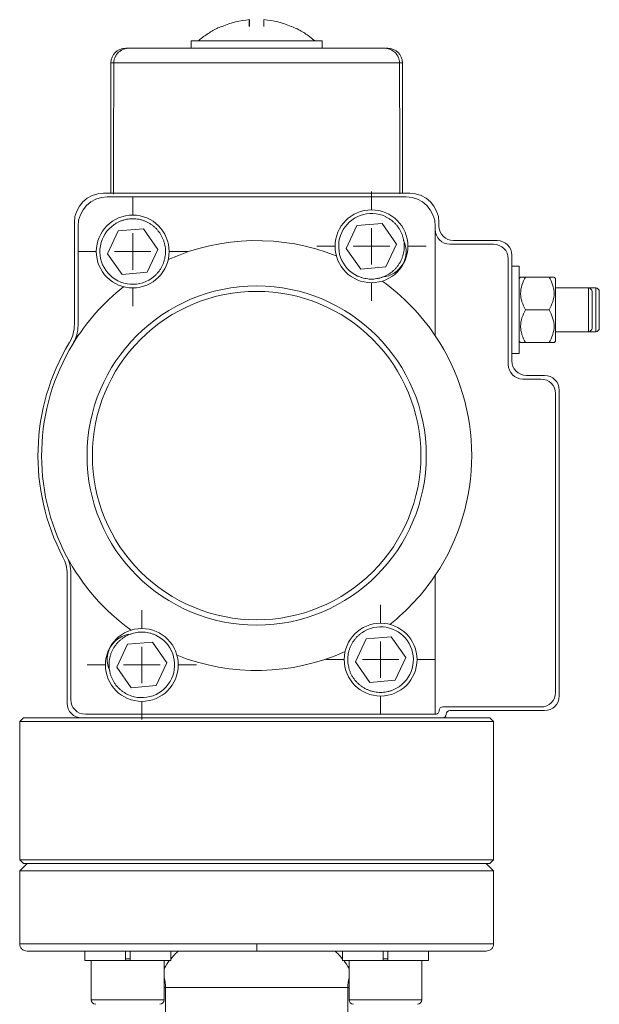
# Model space of a CAD drawing. Header units: millimetres. Extents: x 240 to 745, y 186 to 780.
# Tile 4 of 5: x 267 to 347, y 645 to 780. Entities that reach past the tile are written whole.
import ezdxf

# ---------------------------------------------------------------- set-up
doc = ezdxf.new("R2010")
doc.units = ezdxf.units.MM

# ---------------------------------------------------------------- blocks, each defined once
blk = doc.blocks.new('SW_CENTERMARKSYMBOL_0')
at = {"color": 0, "linetype": 'Continuous', "lineweight": 0}
for p, q in [((0, 5), (0, 7.5)), ((0, 0), (0, 2.5)), ((-5, 0), (-7.5, 0)), ((0, 0), (-2.5, 0)), ((0, 0), (0, -2.5)), ((0, 0), (2.5, 0)), ((5, 0), (7.5, 0)), ((0, -5), (0, -7.5))]:
    blk.add_line(p, q, dxfattribs=at)
blk = doc.blocks.new('SW_CENTERMARKSYMBOL_1')
at = {"color": 0, "linetype": 'Continuous', "lineweight": 0}
for p, q in [((0, 5), (0, 7.5)), ((0, 0), (0, 2.5)), ((-5, 0), (-7.5, 0)), ((0, 0), (-2.5, 0)), ((0, 0), (0, -2.5)), ((0, 0), (2.5, 0)), ((5, 0), (7.5, 0)), ((0, -5), (0, -7.5))]:
    blk.add_line(p, q, dxfattribs=at)
blk = doc.blocks.new('SW_CENTERMARKSYMBOL_2')
at = {"color": 0, "linetype": 'Continuous', "lineweight": 0}
for p, q in [((0, 5), (0, 7.5)), ((0, 0), (0, 2.5)), ((-5, 0), (-7.5, 0)), ((0, 0), (-2.5, 0)), ((0, 0), (0, -2.5)), ((0, 0), (2.5, 0)), ((5, 0), (7.5, 0)), ((0, -5), (0, -7.5))]:
    blk.add_line(p, q, dxfattribs=at)
blk = doc.blocks.new('SW_CENTERMARKSYMBOL_3')
at = {"color": 0, "linetype": 'Continuous', "lineweight": 0}
for p, q in [((0, 5), (0, 7.5)), ((0, 0), (0, 2.5)), ((-5, 0), (-7.5, 0)), ((0, 0), (-2.5, 0)), ((0, 0), (0, -2.5)), ((0, 0), (2.5, 0)), ((5, 0), (7.5, 0)), ((0, -5), (0, -7.5))]:
    blk.add_line(p, q, dxfattribs=at)

msp = doc.modelspace()

# ---------------------------------------------------------------- linework, layer by layer
at = {"color": 7, "linetype": 'Continuous', "lineweight": 15}
for p, q in [((298.64, 778.9), (298.64, 779.81)), ((298.65, 778.9), (298.65, 779.81)), ((300.65, 778.9), (300.65, 779.81)), ((294.92, 778.9), (294.88, 778.9)), ((290.65, 776.9), (290.65, 775.9)), ((299.65, 776.9), (290.65, 776.9)), ((308.65, 776.9), (299.65, 776.9)), ((308.65, 775.9), (308.65, 776.9)), ((279.65, 773.9), (279.65, 756)), ((280.05, 773.9), (319.24, 773.9)), ((319.65, 756), (319.65, 773.9)), ((320.65, 756), (278.65, 756)), ((279.15, 755.5), (320.15, 755.5)), ((274.65, 752), (274.65, 738.02)), ((275.15, 737.88), (275.15, 751.5)), ((311.94, 748.42), (313.41, 751.56)), ((313.41, 751.56), (316.86, 751.86)), ((316.86, 751.86), (318.85, 749.02)), ((324.15, 736.43), (324.15, 751.5)), ((324.65, 752), (324.65, 751.5)), ((279.2, 747.7), (280.66, 750.84)), ((280.66, 750.84), (284.11, 751.13)), ((284.11, 751.13), (286.1, 748.29)), ((318.85, 749.02), (317.38, 745.88)), ((326.15, 749), (332.15, 749)), ((332.65, 749.5), (326.65, 749.5)), ((281.18, 744.86), (279.2, 747.7)), ((286.1, 748.29), (284.63, 745.16)), ((313.93, 745.58), (311.94, 748.42)), ((334.65, 733), (334.65, 747.5)), ((317.38, 745.88), (313.93, 745.58)), ((334.15, 747), (334.15, 732.5)), ((335.65, 746), (334.65, 746)), ((335.65, 746), (335.65, 734)), ((284.63, 745.16), (281.18, 744.86)), ((335.85, 744.5), (335.65, 744.3)), ((336.54, 744.5), (339.75, 744.5)), ((340.65, 744.3), (340.45, 744.5)), ((340.65, 744.3), (340.65, 740)), ((345.15, 743), (340.65, 743)), ((346.15, 743), (345.15, 743)), ((339.75, 740), (336.54, 740)), ((340.65, 740), (340.65, 735.7)), ((340.65, 737), (345.15, 737)), ((345.15, 737), (346.15, 737)), ((335.65, 735.7), (335.85, 735.5)), ((336.54, 735.5), (339.75, 735.5)), ((340.45, 735.5), (340.65, 735.7)), ((334.65, 734), (335.65, 734)), ((339.15, 731), (336.65, 731)), ((336.15, 730.5), (338.65, 730.5)), ((340.65, 728.5), (340.65, 687.5)), ((341.15, 687), (341.15, 729)), ((273.65, 703.75), (273.65, 686)), ((274.15, 686.5), (274.15, 703.87)), ((324.15, 684.5), (324.15, 703.56)), ((313.2, 691.7), (314.66, 694.84)), ((314.66, 694.84), (318.11, 695.13)), ((318.11, 695.13), (320.1, 692.29)), ((280.45, 690.97), (281.91, 694.11)), ((281.91, 694.11), (285.36, 694.41)), ((285.36, 694.41), (287.35, 691.57)), ((320.1, 692.29), (318.63, 689.16)), ((282.43, 688.14), (280.45, 690.97)), ((287.35, 691.57), (285.88, 688.43)), ((315.18, 688.86), (313.2, 691.7)), ((318.63, 689.16), (315.18, 688.86)), ((285.88, 688.43), (282.43, 688.14)), ((338.65, 685.5), (325.17, 685.5)), ((267.65, 684), (267.15, 683.5)), ((267.65, 684), (275.65, 684)), ((275.65, 684), (325.15, 684)), ((324.15, 684.5), (276.15, 684.5)), ((324.19, 684.5), (324.15, 684.5)), ((325.15, 684), (331.65, 684)), ((326.15, 685), (339.15, 685)), ((332.15, 683.5), (331.65, 684)), ((267.15, 683.5), (267.15, 664.5)), ((299.65, 683.5), (267.15, 683.5)), ((332.15, 683.5), (299.65, 683.5)), ((332.15, 664.5), (332.15, 683.5)), ((267.15, 664.5), (267.65, 664)), ((267.15, 664.5), (299.65, 664.5)), ((268.15, 664), (267.15, 663)), ((299.65, 664), (267.65, 664)), ((299.65, 664.5), (332.15, 664.5)), ((331.65, 664), (299.65, 664)), ((332.15, 663), (331.15, 664)), ((331.65, 664), (332.15, 664.5)), ((267.15, 663), (267.15, 653)), ((332.15, 663), (267.15, 663)), ((332.15, 653), (332.15, 663)), ((276.07, 652), (276.07, 650.7)), ((281.64, 652), (276.07, 652)), ((281.64, 652), (281.64, 650.7)), ((282.29, 650.7), (282.29, 652)), ((287.87, 650.7), (287.87, 652)), ((311.42, 652), (311.42, 650.7)), ((317, 652), (317, 650.7)), ((317.65, 650.7), (317.65, 652)), ((323.22, 652), (317.65, 652)), ((323.22, 650.7), (323.22, 652)), ((281.64, 650.7), (276.07, 650.7)), ((276.97, 650.7), (276.97, 645.3)), ((282.29, 650.7), (281.64, 650.7)), ((287.87, 650.7), (282.29, 650.7)), ((286.97, 645.3), (286.97, 650.7)), ((317, 650.7), (311.42, 650.7)), ((312.32, 650.7), (312.32, 645.3)), ((317.65, 650.7), (317, 650.7)), ((323.22, 650.7), (317.65, 650.7)), ((322.32, 645.3), (322.32, 650.7)), ((287.15, 647), (312.15, 647)), ((287.15, 582), (287.15, 647)), ((312.15, 647), (312.15, 582))]:
    msp.add_line(p, q, dxfattribs=at)
at = {"color": 8, "linetype": 'Continuous', "lineweight": 15}
for p, q in [((280.05, 773.9), (279.65, 773.9)), ((319.65, 773.9), (319.24, 773.9)), ((345.15, 737), (345.15, 743)), ((346.15, 737), (346.15, 743)), ((299.65, 653), (267.15, 653)), ((299.65, 653), (332.15, 653)), ((281.64, 650.95), (282.29, 650.95)), ((317, 650.95), (317.65, 650.95)), ((286.97, 647), (287.15, 647)), ((312.15, 647), (312.32, 647)), ((276.97, 645.3), (281.97, 645.3)), ((281.97, 645.3), (286.97, 645.3)), ((312.32, 645.3), (317.32, 645.3)), ((317.32, 645.3), (322.32, 645.3))]:
    msp.add_line(p, q, dxfattribs=at)
at = {"color": 7, "linetype": 'Continuous', "lineweight": 15}
for centre, radius in [((282.65, 748), 5), ((315.4, 748.72), 5), ((299.65, 720), 23.27), ((283.9, 691.27), 5), ((316.65, 692), 5)]:
    msp.add_circle(centre, radius, dxfattribs=at)
for centre, radius, start, end in [((299.65, 767.73), 12.13, 94.7311, 112.9387), ((299.65, 767.73), 12.13, 67.0613, 85.2689), ((281.65, 773.9), 2, 90, 180), ((317.65, 773.9), 2, 0, 90), ((278.65, 752), 4, 90, 180), ((279.15, 751.5), 4, 90, 180), ((320.15, 751.5), 4, 0, 90), ((320.65, 752), 4, 0, 90), ((326.65, 751.5), 2, 180, 270), ((326.15, 751), 2, 180, 270), ((299.65, 720), 29.5, 68.2609, 114.2666), ((316.65, 748), 3.5, 274.5283, 25.4717), ((332.15, 747), 2, 0, 90), ((332.65, 747.5), 2, 0, 90), ((299.65, 720), 29.5, 128.2609, 148.7677), ((299.65, 720), 29.5, 33.849, 54.2666), ((345.15, 742.5), 0.5, 0, 90), ((346.15, 742.5), 0.5, 0, 90), ((269.65, 738.02), 5, 328.9973, 0), ((270.15, 737.88), 5, 328.7677, 0), ((299.65, 720), 29.5, 326.151, 33.849), ((345.15, 737.5), 0.5, 270, 0), ((346.15, 737.5), 0.5, 270, 0), ((299.65, 720), 30, 148.9973, 207.6604), ((299.65, 720), 29.5, 148.7677, 207.8642), ((336.15, 732.5), 2, 180, 270), ((336.65, 733), 2, 180, 270), ((339.15, 729), 2, 0, 90), ((338.65, 728.5), 2, 0, 90), ((268.65, 703.75), 5, 0, 27.6604), ((299.65, 720), 29.5, 207.8642, 234.2666), ((269.15, 703.87), 5, 0, 27.8642), ((299.65, 720), 29.5, 308.2609, 326.151), ((282.65, 692), 3.5, 94.5283, 205.4717), ((299.65, 720), 29.5, 248.2609, 294.2666), ((276.15, 686.5), 2, 180, 270), ((338.65, 687.5), 2, 270, 0), ((339.15, 687), 2, 270, 0), ((275.65, 686), 2, 180, 270), ((325.17, 685), 0.5, 90, 176.9805), ((324.19, 684.99), 0.49, 270, 4.2462), ((325.15, 684.5), 0.5, 270, 0), ((326.15, 684.5), 0.5, 90, 180), ((282.15, 647), 5, 0, 15.3198), ((317.15, 647), 5, 164.6802, 180), ((277.57, 645.3), 0.6, 180, 270), ((286.37, 645.3), 0.6, 270, 0), ((312.92, 645.3), 0.6, 180, 270), ((321.72, 645.3), 0.6, 270, 0)]:
    msp.add_arc(centre, radius, start, end, dxfattribs=at)
for major_axis, start_param, end_param in [((-3.47, 1145.8), 1.194395, 1.211232), ((3.47, 1145.8), 5.071954, 5.08879), ((3.47, 1145.8), 5.071954, 5.08879)]:
    msp.add_ellipse((299.65, 352.78), major_axis=major_axis, ratio=0.01719, start_param=start_param, end_param=end_param, dxfattribs=at)
for points in [[(298.62, 778.9), (298.63, 779.4), (298.63, 779.71), (298.64, 779.81)], [(298.65, 779.81), (298.66, 779.71), (298.67, 779.4), (298.67, 778.9)], [(300.64, 779.81), (300.63, 779.71), (300.63, 779.4), (300.62, 778.9)]]:
    msp.add_open_spline(points, degree=3, dxfattribs=at)
for points, knots in [([(294.88, 778.9), (294.76, 778.86), (294.15, 778.63), (293.16, 778.03), (292.22, 777.42), (291.78, 777), (291.71, 776.94)], [0, 0, 0, 0, 0.102989, 0.515794, 0.927451, 1, 1, 1, 1]), ([(304.41, 778.9), (304.43, 778.9), (304.47, 778.9), (304.39, 778.9), (304.37, 778.9)], [0, 0, 0, 0, 0.627619, 1, 1, 1, 1]), ([(307.57, 776.94), (307.29, 777.17), (306.63, 777.73), (305.57, 778.4), (304.76, 778.75), (304.41, 778.9)], [0, 0, 0, 0, 0.295047, 0.696838, 1, 1, 1, 1]), ([(282.2, 775.9), (281.93, 775.9), (281.66, 775.85), (281.28, 775.71), (281.16, 775.65), (280.93, 775.51), (280.82, 775.43), (280.61, 775.25), (280.52, 775.15), (280.36, 774.93), (280.29, 774.82), (280.17, 774.57), (280.13, 774.44), (280.07, 774.17), (280.05, 774.03), (280.05, 773.9)], [0, 0, 0, 0, 0.25, 0.25, 0.375, 0.375, 0.5, 0.5, 0.625, 0.625, 0.75, 0.75, 0.875, 0.875, 1, 1, 1, 1]), ([(280.05, 773.9), (280.05, 774.03), (280.07, 774.17), (280.13, 774.44), (280.17, 774.57), (280.34, 774.94), (280.51, 775.16), (280.81, 775.43), (280.92, 775.51), (281.16, 775.65), (281.28, 775.71), (281.53, 775.8), (281.66, 775.84), (281.93, 775.88), (282.06, 775.9), (282.2, 775.9)], [0, 0, 0, 0, 0.125, 0.125, 0.25, 0.25, 0.5, 0.5, 0.625, 0.625, 0.75, 0.75, 0.875, 0.875, 1, 1, 1, 1]), ([(282.2, 775.9), (282.02, 775.9), (281.82, 775.9), (281.78, 775.9), (281.77, 775.9)], [0, 0, 0, 0, 0.919451, 1, 1, 1, 1]), ([(282.2, 775.9), (282.23, 775.9), (282.3, 775.9), (282.41, 775.9), (282.53, 775.9), (282.66, 775.9), (282.8, 775.9), (282.95, 775.9), (283.24, 775.9), (283.73, 775.9), (284.48, 775.9), (285.34, 775.9), (286.65, 775.9), (288.54, 775.9), (291.12, 775.9), (293.91, 775.9), (296.77, 775.9), (299.65, 775.9), (302.52, 775.9), (305.39, 775.9), (308.17, 775.9), (310.75, 775.9), (312.64, 775.9), (313.95, 775.9), (314.81, 775.9), (315.57, 775.9), (316.09, 775.9), (316.46, 775.9), (316.7, 775.9), (316.91, 775.9), (317.03, 775.9), (317.09, 775.9)], [0, 0, 0, 0, 0.008517, 0.017024, 0.025523, 0.03402, 0.042519, 0.051023, 0.059538, 0.090548, 0.121568, 0.153473, 0.185389, 0.250085, 0.314782, 0.378546, 0.440523, 0.500001, 0.559479, 0.621457, 0.685221, 0.749917, 0.814613, 0.846518, 0.878434, 0.909444, 0.940464, 0.955354, 0.970224, 0.985098, 1, 1, 1, 1]), ([(319.24, 773.9), (319.24, 774.03), (319.22, 774.17), (319.17, 774.44), (319.12, 774.57), (318.95, 774.94), (318.78, 775.16), (318.48, 775.43), (318.37, 775.51), (318.14, 775.65), (318.02, 775.71), (317.76, 775.8), (317.63, 775.84), (317.37, 775.88), (317.23, 775.9), (317.09, 775.9)], [0, 0, 0, 0, 0.125, 0.125, 0.25, 0.25, 0.5, 0.5, 0.625, 0.625, 0.75, 0.75, 0.875, 0.875, 1, 1, 1, 1]), ([(317.09, 775.9), (317.37, 775.9), (317.63, 775.85), (318.01, 775.71), (318.14, 775.65), (318.37, 775.51), (318.48, 775.43), (318.68, 775.25), (318.77, 775.15), (318.93, 774.93), (319.01, 774.82), (319.12, 774.57), (319.16, 774.44), (319.22, 774.17), (319.24, 774.03), (319.24, 773.9)], [0, 0, 0, 0, 0.25, 0.25, 0.375, 0.375, 0.5, 0.5, 0.625, 0.625, 0.75, 0.75, 0.875, 0.875, 1, 1, 1, 1]), ([(317.43, 775.9), (317.46, 775.9), (317.63, 775.9), (317.64, 775.9), (317.65, 775.9)], [0, 0, 0, 0, 0.1633513, 1, 1, 1, 1]), ([(313.49, 744.64), (312.41, 745.15), (311.57, 746.06), (310.76, 748.3), (310.81, 749.54), (311.82, 751.7), (312.74, 752.54), (314.98, 753.36), (316.22, 753.3), (317.3, 752.8)], [0, 0, 0, 0, 0.25, 0.25, 0.5, 0.5, 0.75, 0.75, 1, 1, 1, 1]), ([(317.3, 752.8), (317.31, 752.79), (317.45, 752.72), (317.71, 752.59), (318.05, 752.36), (318.38, 752.1), (318.68, 751.81), (318.95, 751.49), (319.19, 751.16), (319.39, 750.8), (319.57, 750.42), (319.71, 750.03), (319.81, 749.63), (319.87, 749.22), (319.9, 748.8), (319.89, 748.39), (319.84, 747.98), (319.75, 747.57), (319.63, 747.17), (319.47, 746.79), (319.27, 746.42), (319.05, 746.08), (318.79, 745.75), (318.5, 745.45), (318.19, 745.18), (317.85, 744.94), (317.49, 744.73), (317.12, 744.55), (316.73, 744.41), (316.32, 744.31), (315.91, 744.24), (315.5, 744.21), (315.09, 744.22), (314.67, 744.27), (314.27, 744.36), (313.87, 744.48), (313.62, 744.59), (313.49, 744.64)], [0, 0, 0, 0, 0.003072, 0.032391, 0.061712, 0.091032, 0.120353, 0.149674, 0.178995, 0.208316, 0.237638, 0.266959, 0.296281, 0.325603, 0.354925, 0.384247, 0.413569, 0.442891, 0.472213, 0.501536, 0.530858, 0.56018, 0.589502, 0.618824, 0.648147, 0.677469, 0.70679, 0.736112, 0.765434, 0.794755, 0.824077, 0.853398, 0.882719, 0.912039, 0.94136, 0.97068, 1, 1, 1, 1]), ([(285.22, 744.31), (284.25, 743.62), (283.04, 743.36), (280.69, 743.77), (279.64, 744.44), (278.27, 746.4), (278.01, 747.61), (278.42, 749.96), (279.09, 751), (280.07, 751.68)], [0, 0, 0, 0, 0.25, 0.25, 0.5, 0.5, 0.75, 0.75, 1, 1, 1, 1]), ([(280.07, 751.68), (280.08, 751.69), (280.21, 751.78), (280.45, 751.93), (280.83, 752.12), (281.21, 752.27), (281.61, 752.38), (282.02, 752.46), (282.43, 752.5), (282.85, 752.5), (283.26, 752.46), (283.67, 752.39), (284.07, 752.27), (284.46, 752.12), (284.83, 751.94), (285.18, 751.72), (285.51, 751.47), (285.82, 751.2), (286.1, 750.89), (286.35, 750.56), (286.57, 750.21), (286.76, 749.84), (286.91, 749.45), (287.03, 749.05), (287.11, 748.65), (287.15, 748.23), (287.15, 747.82), (287.11, 747.4), (287.04, 747), (286.93, 746.6), (286.78, 746.21), (286.6, 745.83), (286.39, 745.48), (286.14, 745.15), (285.86, 744.84), (285.56, 744.55), (285.34, 744.39), (285.22, 744.31)], [0, 0, 0, 0, 0.003072, 0.032391, 0.061712, 0.091032, 0.120353, 0.149674, 0.178995, 0.208316, 0.237638, 0.266959, 0.296281, 0.325603, 0.354925, 0.384247, 0.413569, 0.442891, 0.472213, 0.501536, 0.530858, 0.56018, 0.589502, 0.618824, 0.648147, 0.677469, 0.70679, 0.736112, 0.765434, 0.794755, 0.824077, 0.853398, 0.882719, 0.912039, 0.94136, 0.97068, 1, 1, 1, 1]), ([(336.54, 744.5), (336.39, 744.5), (336.07, 744.5), (335.81, 744.5), (335.88, 744.5), (335.89, 744.5)], [0, 0, 0, 0, 0.433477, 0.881775, 1, 1, 1, 1]), ([(336.54, 740), (336.34, 740.35), (336.17, 740.71), (335.98, 741.27), (335.93, 741.46), (335.87, 741.84), (335.85, 742.04), (335.85, 742.63), (335.91, 743.02), (336.16, 743.78), (336.34, 744.14), (336.54, 744.5)], [0, 0, 0, 0, 0.25, 0.25, 0.375, 0.375, 0.5, 0.5, 0.75, 0.75, 1, 1, 1, 1]), ([(339.75, 744.5), (339.95, 744.14), (340.13, 743.78), (340.31, 743.23), (340.36, 743.04), (340.43, 742.65), (340.45, 742.45), (340.45, 741.86), (340.38, 741.48), (340.13, 740.71), (339.95, 740.35), (339.75, 740)], [0, 0, 0, 0, 0.25, 0.25, 0.375, 0.375, 0.5, 0.5, 0.75, 0.75, 1, 1, 1, 1]), ([(340.4, 744.5), (340.38, 744.5), (340.34, 744.5), (339.95, 744.5), (339.75, 744.5)], [0, 0, 0, 0, 0.504455, 1, 1, 1, 1]), ([(299.65, 697.46), (293.67, 697.46), (287.94, 699.83), (279.48, 708.29), (277.11, 714.02), (277.11, 725.97), (279.48, 731.71), (287.94, 740.16), (293.67, 742.53), (299.65, 742.53)], [0, 0, 0, 0, 0.25, 0.25, 0.5, 0.5, 0.75, 0.75, 1, 1, 1, 1]), ([(299.65, 697.46), (305.62, 697.46), (311.36, 699.83), (319.81, 708.29), (322.18, 714.02), (322.18, 725.97), (319.81, 731.71), (311.36, 740.16), (305.62, 742.53), (299.65, 742.53)], [0, 0, 0, 0, 0.25, 0.25, 0.5, 0.5, 0.75, 0.75, 1, 1, 1, 1]), ([(345.65, 742.47), (345.65, 742.48), (345.65, 742.53), (345.65, 742.32), (345.65, 741.98), (345.65, 741.62), (345.65, 741.2), (345.65, 740.6), (345.65, 740.11), (345.65, 739.79)], [0, 0, 0, 0, 0.048883, 0.276621, 0.400467, 0.524439, 0.648286, 0.772262, 1, 1, 1, 1]), ([(346.65, 742.5), (346.65, 742.5), (346.65, 742.49), (346.65, 742.48), (346.65, 742.46), (346.65, 742.42), (346.65, 742.38), (346.65, 742.29), (346.65, 742.11), (346.65, 741.79), (346.65, 741.4), (346.65, 740.95), (346.65, 740.49), (346.65, 740.02), (346.65, 739.54), (346.65, 739.08), (346.65, 738.63), (346.65, 738.23), (346.65, 737.9), (346.65, 737.69), (346.65, 737.57), (346.65, 737.51), (346.65, 737.5), (346.65, 737.5)], [0, 0, 0, 0, 0.020164, 0.040165, 0.060082, 0.079996, 0.099985, 0.12013, 0.185077, 0.250093, 0.31504, 0.380055, 0.440008, 0.500029, 0.559982, 0.620002, 0.68495, 0.749965, 0.814913, 0.879928, 0.920014, 0.959824, 1, 1, 1, 1]), ([(336.54, 735.5), (336.34, 735.85), (336.17, 736.21), (335.98, 736.77), (335.93, 736.96), (335.87, 737.34), (335.85, 737.54), (335.85, 738.13), (335.91, 738.52), (336.16, 739.28), (336.34, 739.64), (336.54, 740)], [0, 0, 0, 0, 0.25, 0.25, 0.375, 0.375, 0.5, 0.5, 0.75, 0.75, 1, 1, 1, 1]), ([(339.75, 740), (339.95, 739.64), (340.13, 739.28), (340.31, 738.73), (340.36, 738.54), (340.43, 738.15), (340.45, 737.95), (340.45, 737.36), (340.38, 736.98), (340.13, 736.21), (339.95, 735.85), (339.75, 735.5)], [0, 0, 0, 0, 0.25, 0.25, 0.375, 0.375, 0.5, 0.5, 0.75, 0.75, 1, 1, 1, 1]), ([(345.65, 737.53), (345.65, 737.53), (345.65, 737.55), (345.65, 737.79), (345.65, 738.08), (345.65, 738.45), (345.65, 739), (345.65, 739.48), (345.65, 739.79)], [0, 0, 0, 0, 0.198236, 0.335645, 0.47291, 0.61032, 0.747587, 1, 1, 1, 1]), ([(335.89, 735.5), (335.91, 735.5), (335.95, 735.5), (336.35, 735.5), (336.54, 735.5)], [0, 0, 0, 0, 0.504455, 1, 1, 1, 1]), ([(339.75, 735.5), (339.91, 735.5), (340.23, 735.5), (340.49, 735.5), (340.41, 735.5), (340.4, 735.5)], [0, 0, 0, 0, 0.433477, 0.881775, 1, 1, 1, 1]), ([(314.07, 695.68), (315.05, 696.37), (316.26, 696.64), (318.61, 696.22), (319.65, 695.55), (321.02, 693.6), (321.29, 692.39), (320.87, 690.04), (320.2, 688.99), (319.22, 688.31)], [0, 0, 0, 0, 0.25, 0.25, 0.5, 0.5, 0.75, 0.75, 1, 1, 1, 1]), ([(281.99, 687.2), (281.98, 687.2), (281.84, 687.27), (281.59, 687.41), (281.24, 687.64), (280.92, 687.9), (280.62, 688.18), (280.35, 688.5), (280.11, 688.84), (279.9, 689.2), (279.72, 689.57), (279.59, 689.96), (279.48, 690.37), (279.42, 690.78), (279.39, 691.19), (279.4, 691.6), (279.45, 692.02), (279.54, 692.42), (279.66, 692.82), (279.82, 693.2), (280.02, 693.57), (280.25, 693.91), (280.5, 694.24), (280.79, 694.54), (281.11, 694.81), (281.44, 695.05), (281.8, 695.26), (282.18, 695.44), (282.57, 695.58), (282.97, 695.68), (283.38, 695.75), (283.79, 695.78), (284.21, 695.77), (284.62, 695.72), (285.03, 695.64), (285.42, 695.52), (285.68, 695.41), (285.8, 695.35)], [0, 0, 0, 0, 0.003072, 0.032391, 0.061712, 0.091032, 0.120353, 0.149674, 0.178995, 0.208316, 0.237638, 0.266959, 0.296281, 0.325603, 0.354925, 0.384247, 0.413569, 0.442891, 0.472213, 0.501536, 0.530858, 0.56018, 0.589502, 0.618824, 0.648147, 0.677469, 0.70679, 0.736112, 0.765434, 0.794755, 0.824077, 0.853398, 0.882719, 0.912039, 0.94136, 0.97068, 1, 1, 1, 1]), ([(285.8, 695.35), (286.88, 694.84), (287.72, 693.93), (288.54, 691.69), (288.48, 690.45), (287.47, 688.29), (286.56, 687.45), (284.31, 686.64), (283.07, 686.69), (281.99, 687.2)], [0, 0, 0, 0, 0.25, 0.25, 0.5, 0.5, 0.75, 0.75, 1, 1, 1, 1]), ([(319.22, 688.31), (319.21, 688.3), (319.09, 688.21), (318.84, 688.06), (318.47, 687.87), (318.08, 687.72), (317.68, 687.61), (317.27, 687.53), (316.86, 687.49), (316.45, 687.49), (316.03, 687.53), (315.63, 687.61), (315.23, 687.72), (314.84, 687.87), (314.47, 688.05), (314.11, 688.27), (313.78, 688.52), (313.47, 688.8), (313.19, 689.1), (312.94, 689.43), (312.72, 689.78), (312.53, 690.15), (312.38, 690.54), (312.27, 690.94), (312.19, 691.35), (312.15, 691.76), (312.14, 692.17), (312.18, 692.59), (312.25, 693), (312.36, 693.4), (312.51, 693.78), (312.69, 694.16), (312.91, 694.51), (313.16, 694.85), (313.43, 695.15), (313.74, 695.44), (313.96, 695.6), (314.07, 695.68)], [0, 0, 0, 0, 0.003072, 0.032391, 0.061712, 0.091032, 0.120353, 0.149674, 0.178995, 0.208316, 0.237638, 0.266959, 0.296281, 0.325603, 0.354925, 0.384247, 0.413569, 0.442891, 0.472213, 0.501536, 0.530858, 0.56018, 0.589502, 0.618824, 0.648147, 0.677469, 0.70679, 0.736112, 0.765434, 0.794755, 0.824077, 0.853398, 0.882719, 0.912039, 0.94136, 0.97068, 1, 1, 1, 1]), ([(267.15, 653), (267.16, 652.87), (267.18, 652.68), (267.31, 652.44), (267.43, 652.28), (267.59, 652.15), (267.83, 652.03), (268.02, 652.01), (268.15, 652)], [0, 0, 0, 0, 0.239458, 0.36836, 0.5, 0.631639, 0.760542, 1, 1, 1, 1]), ([(299.65, 653), (299.65, 652.88), (299.65, 652.75), (299.65, 652.5), (299.65, 652.39), (299.65, 652.19), (299.65, 652.11), (299.65, 652.02), (299.65, 652), (299.65, 652)], [0, 0, 0, 0, 0.25, 0.25, 0.5, 0.5, 0.75, 0.75, 1, 1, 1, 1]), ([(331.15, 652), (331.27, 652.01), (331.47, 652.03), (331.7, 652.15), (331.86, 652.28), (331.99, 652.44), (332.11, 652.68), (332.13, 652.87), (332.15, 653)], [0, 0, 0, 0, 0.239458, 0.368361, 0.5, 0.63164, 0.760542, 1, 1, 1, 1]), ([(268.15, 652), (268.15, 652), (268.48, 652), (269.75, 652), (270.69, 652), (273.02, 652), (274.4, 652), (277.43, 652), (279.07, 652), (282.43, 652), (284.15, 652), (287.54, 652), (289.21, 652), (292.44, 652), (293.99, 652), (296.94, 652), (298.33, 652), (299.65, 652)], [0, 0, 0, 0, 0.125, 0.125, 0.25, 0.25, 0.375, 0.375, 0.5, 0.5, 0.625, 0.625, 0.75, 0.75, 0.875, 0.875, 1, 1, 1, 1]), ([(287.87, 650.91), (288.1, 651.19), (288.55, 651.73), (288.85, 651.97), (288.92, 651.99), (288.94, 652)], [0, 0, 0, 0, 0.45305, 0.879355, 1, 1, 1, 1]), ([(299.65, 652), (300.96, 652), (302.35, 652), (305.3, 652), (306.85, 652), (310.08, 652), (311.75, 652), (315.15, 652), (316.87, 652), (320.23, 652), (321.87, 652), (324.89, 652), (326.28, 652), (328.6, 652), (329.54, 652), (330.81, 652), (331.15, 652), (331.15, 652)], [0, 0, 0, 0, 0.125, 0.125, 0.25, 0.25, 0.375, 0.375, 0.5, 0.5, 0.625, 0.625, 0.75, 0.75, 0.875, 0.875, 1, 1, 1, 1]), ([(311.42, 650.91), (311.19, 651.19), (310.74, 651.73), (310.45, 651.97), (310.37, 651.99), (310.36, 652)], [0, 0, 0, 0, 0.45305, 0.879355, 1, 1, 1, 1]), ([(286.97, 649.61), (287.21, 650.01), (287.46, 650.43), (287.67, 650.68), (287.69, 650.7)], [0, 0, 0, 0, 0.929314, 1, 1, 1, 1]), ([(312.32, 649.61), (312.09, 650.01), (311.83, 650.43), (311.62, 650.68), (311.6, 650.7)], [0, 0, 0, 0, 0.929314, 1, 1, 1, 1])]:
    msp.add_open_spline(points, degree=3, knots=knots, dxfattribs=at)

# ---------------------------------------------------------------- block references
at = {"color": 7, "linetype": 'Continuous', "lineweight": 0}
for name, p in [('SW_CENTERMARKSYMBOL_0', (282.65, 748)), ('SW_CENTERMARKSYMBOL_2', (315.4, 748.72)), ('SW_CENTERMARKSYMBOL_3', (283.9, 691.27)), ('SW_CENTERMARKSYMBOL_1', (316.65, 692))]:
    msp.add_blockref(name, p, dxfattribs=at)

doc.saveas('drawing.dxf')
